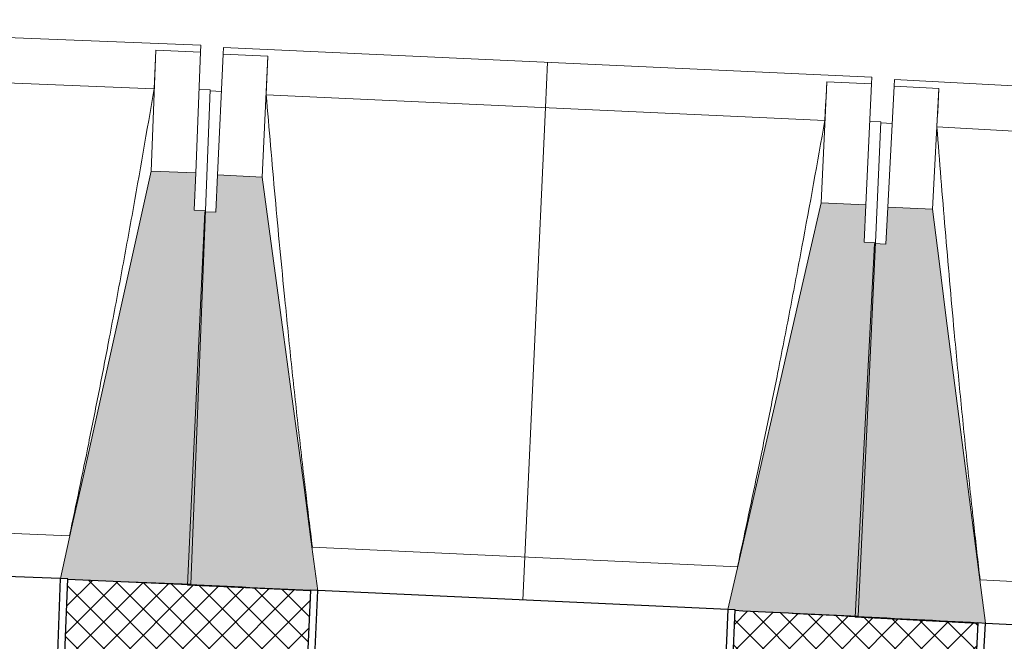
# Model space of a CAD drawing. Header units: millimetres. Extents: x -24070 to 30874, y -36590 to 4541.
# Tile 42 of 64: x -15457 to -14137, y -14309 to -13477. Entities that reach past the tile are written whole.
import ezdxf

# ---------------------------------------------------------------- set-up
doc = ezdxf.new("R2010")
doc.units = ezdxf.units.MM
for name, color, linetype, lineweight in [('A-FLOR-HRAL', 7, 'Continuous', 18), ('A-WALL-PATT', 7, 'Continuous', 25), ('BATIEMENT', 7, 'Continuous', 18), ('BATIMENT', 7, 'Continuous', 25), ('FENETRES', 7, 'Continuous', 25), ('GEN', 7, 'Continuous', 18)]:
    doc.layers.add(name, color=color, linetype=linetype, lineweight=lineweight)
doc.layers.add('A-GLAZ', color=7, linetype='Continuous', lineweight=25, true_color=0x5c63b1)

# ---------------------------------------------------------------- blocks, each defined once
blk = doc.blocks.new('XXX_VIDE FENETRE - 550-377501-2021_015_1111_DCE_1_50_N0 FINI_PLB_EFS')
at = {"layer": 'A-GLAZ'}
for p, q in [((240, -120), (-240, -120)), ((-240, -120), (-240, -135)), ((240, -135), (240, -120)), ((-240, -135), (240, -135))]:
    blk.add_line(p, q, dxfattribs=at)
at = {"layer": 'FENETRES'}
for p, q in [((-285, 0), (-285, -100)), ((-275, 0), (-285, 0)), ((275, 0), (-275, 0)), ((-275, -100), (-275, 0)), ((285, 0), (275, 0)), ((275, 0), (275, -100)), ((285, -100), (285, 0)), ((-285, -100), (-275, -100)), ((-240, -100), (-285, -100)), ((-285, -100), (-285, -167.5)), ((-240, -167.5), (-240, -100)), ((240, -100), (-240, -100)), ((240, -100), (240, -167.5)), ((285, -100), (240, -100)), ((275, -100), (285, -100)), ((285, -167.5), (285, -100)), ((-285, -167.5), (-240, -167.5)), ((-240, -167.5), (240, -167.5)), ((240, -167.5), (285, -167.5))]:
    blk.add_line(p, q, dxfattribs=at)
blk = doc.blocks.new('Garde-corps - Garde-corps-505471-2021_015_1111_DCE_1_50_N0 FINI_PLB_EFS')
at = {"layer": 'A-FLOR-HRAL'}
blk.add_arc((-21322.9, -151541.9), 137273, 87.112212, 90.771971, dxfattribs=at)
blk = doc.blocks.new('B02_ARC_rvt-1-2021_015_1111_DCE_1_50_N0 FINI_PLB_EFS')
at = {"layer": 'A-WALL-PATT', "lineweight": 18}
h = blk.add_hatch(dxfattribs=at)
h.set_pattern_fill('FP_1', color=256, style=0, pattern_type=2)
h.set_pattern_definition([(45, (0, 0), (-17.67767, 17.67767), []), (135, (0, 0), (-17.67767, -17.67767), [])])
h.paths.add_polyline_path([(-2612.4, -15514.6), (-2594.6, -15381.2), (-2906.6, -15338.2), (-2924.2, -15472), (-2739.1, -15497.2)])
h.paths.add_polyline_path([(-3489.2, -15396.8), (-3471.6, -15263), (-3794.6, -15221.1), (-3811.3, -15355), (-3493.4, -15396.3)])
h.paths.add_polyline_path([(-4376.8, -15283.5), (-4360.1, -15149.5), (-4683.3, -15109.7), (-4698.3, -15243.9), (-4380.8, -15283)])
h.paths.add_polyline_path([(-5264.3, -15176.1), (-5249.3, -15041.9), (-5572.8, -15004.2), (-5587.8, -15138.4), (-5268.1, -15175.6)])
h.paths.add_polyline_path([(-6154.1, -15074.2), (-6139.2, -14940), (-6462.9, -14904.4), (-6477, -15038.7), (-6157.7, -15073.8)])
h.paths.add_polyline_path([(-7043.8, -14978.3), (-7030.1, -14843.9), (-7353.6, -14810.5), (-7366.9, -14944.9), (-7047.2, -14977.9)])
h.paths.add_polyline_path([(-7934, -14888.1), (-7921.1, -14753.7), (-8245, -14722.6), (-8256.4, -14856.9), (-7937.2, -14887.8)])
h.paths.add_polyline_path([(-8824, -14803.8), (-8812.5, -14669.3), (-9136.9, -14640.1), (-9148.3, -14774.6), (-8826.9, -14803.6)])
h.paths.add_polyline_path([(-9716.2, -14725.2), (-9704.9, -14590.7), (-10029.3, -14563.6), (-10039.9, -14698.1), (-9718.9, -14725)])
h.paths.add_polyline_path([(-10608, -14652.5), (-10597.7, -14517.9), (-10922.2, -14492.9), (-10931.9, -14627.5), (-10610.6, -14652.3)])
h.paths.add_polyline_path([(-11500.3, -14585.6), (-11490.9, -14450.9), (-11815.5, -14428), (-11823.4, -14562.8), (-11502.7, -14585.4)])
h.paths.add_polyline_path([(-12392.2, -14524.5), (-12384.2, -14389.7), (-12709.2, -14368.9), (-12717.2, -14503.7), (-12394.2, -14524.4)])
h.paths.add_polyline_path([(-13286.1, -14469.2), (-13278.2, -14334.4), (-13603.3, -14315.7), (-13610.4, -14450.5), (-13288, -14469.1)])
h.paths.add_polyline_path([(-14179.6, -14419.7), (-14172.5, -14284.9), (-14497.7, -14268.3), (-14503.9, -14403.2), (-14181.3, -14419.6)])
h.paths.add_polyline_path([(-15073.3, -14376.1), (-15067.1, -14241.2), (-15392.5, -14226.8), (-15397.8, -14361.7), (-15074.8, -14376)])
h.paths.add_polyline_path([(-15967.3, -14338.3), (-15962, -14203.4), (-16287.4, -14191), (-16291.9, -14326), (-15968.6, -14338.2)])
h.paths.add_polyline_path([(-16861.5, -14306.3), (-16857.1, -14171.3), (-17182.6, -14161.1), (-17186.2, -14296.1), (-16862.6, -14306.2)])
h.paths.add_polyline_path([(-17755.9, -14280.1), (-17752.4, -14145.2), (-18078, -14137.1), (-18080.6, -14272.1), (-17756.8, -14280.1)])
h.paths.add_polyline_path([(-18650.5, -14259.8), (-18647.8, -14124.8), (-18973.4, -14118.9), (-18974.8, -14253.9), (-18651.1, -14259.8)])
h.paths.add_polyline_path([(-23343, -14248.6), (-23124.3, -14245.6), (-23126, -14110.6), (-23345.1, -14113.6), (-23343, -14247.7)])
h.paths.add_polyline_path([(-19545.2, -14245.3), (-19543.4, -14110.3), (-19869, -14106.5), (-19869.7, -14241.5), (-19545.6, -14245.3)])
h.paths.add_polyline_path([(-22554.3, -14239.3), (-22229.5, -14236.8), (-22230.4, -14101.8), (-22556, -14104.3), (-22554.3, -14237.9)])
h.paths.add_polyline_path([(-20439.9, -14236.6), (-20439, -14101.6), (-20764.7, -14099.9), (-20764.7, -14234.9), (-20440.2, -14236.6)])
h.paths.add_polyline_path([(-21659.5, -14234.2), (-21334.7, -14233.8), (-21334.7, -14098.8), (-21660.4, -14099.2), (-21659.5, -14233.9)])
at = {"layer": 'BATIEMENT', "lineweight": 25}
for start, end in [(87.391247, 87.527013), (87.017865, 87.153631)]:
    blk.add_arc((-21322.9, -151541.9), 137443.1, start, end, dxfattribs=at)
at = {"layer": 'BATIEMENT', "lineweight": 18}
blk.add_blockref('Garde-corps - Garde-corps-505471-2021_015_1111_DCE_1_50_N0 FINI_PLB_EFS', (0, 0), dxfattribs=at)
at = {"layer": 'FENETRES', "lineweight": 18}
for p, rotation in [((-15677.2, -14214.5), 357.7414725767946), ((-14782.4, -14254.2), 357.3684062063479), ((-13887.9, -14299.8), 356.9953398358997)]:
    blk.add_blockref('XXX_VIDE FENETRE - 550-377501-2021_015_1111_DCE_1_50_N0 FINI_PLB_EFS', p, dxfattribs=dict(at, rotation=rotation))
blk = doc.blocks.new('20_MUR PREFA_01 - Type 1-3119337-2021_015_1111_DCE_1_50_N0 FINI_PLB_EFS')
at = {"layer": 'GEN'}
for p, q in [((0, 722.1), (0, 661.4)), ((0, 661.4), (0, 58.5)), ((0, 0.7), (0, 58.5))]:
    blk.add_line(p, q, dxfattribs=at)
blk = doc.blocks.new('B02_DC_STR_rvt-1-2021_015_1111_DCE_1_50_N0 FINI_PLB_EFS')
at = {"layer": 'BATIMENT', "lineweight": 5, "true_color": 0x787878}
for points in [[(-15227.6, -14232.9), (-15207.8, -13732.4), (-15222.8, -13731.8), (-15220.8, -13681.8), (-15280.8, -13679.5), (-15402.3, -14225.3), (-15392.4, -14225.7), (-15392.4, -14226.4), (-15256.1, -14231.8)], [(-15067.1, -14241.8), (-15067.1, -14241.1), (-15057.3, -14241.1), (-15131.7, -13687.4), (-15191.7, -13684.6), (-15194, -13734.5), (-15208.9, -13733.9), (-15231.9, -14234.2), (-15071.7, -14241.6)], [(-14332.9, -14275.6), (-14309.9, -13775.2), (-14324.9, -13774.5), (-14322.6, -13724.5), (-14382.5, -13721.8), (-14507.6, -14266.8), (-14497.7, -14267.3), (-14497.7, -14268), (-14445.1, -14270.4)], [(-14172.5, -14285.5), (-14172.5, -14284.8), (-14162.7, -14284.8), (-14233.5, -13730.6), (-14293.4, -13727.5), (-14296.1, -13777.4), (-14311, -13776.6), (-14337.3, -14276.9), (-14175.5, -14285.4)]]:
    blk.add_hatch(color=8, dxfattribs=at).paths.add_polyline_path(points)
at = {"layer": 'BATIEMENT'}
for p, q in [((-15220.8, -13681.8), (-15280.8, -13679.5)), ((-15222.8, -13731.8), (-15220.8, -13681.8)), ((-15191.7, -13684.6), (-15194, -13734.5)), ((-15131.7, -13687.4), (-15191.7, -13684.6)), ((-14322.6, -13724.5), (-14382.5, -13721.8)), ((-15208.9, -13733.9), (-15231.9, -14234.2)), ((-15227.6, -14232.9), (-15207.8, -13732.4)), ((-15207.8, -13732.4), (-15222.8, -13731.8)), ((-15194, -13734.5), (-15208.9, -13733.9)), ((-14324.9, -13774.5), (-14322.6, -13724.5)), ((-14293.4, -13727.5), (-14296.1, -13777.4)), ((-14233.5, -13730.6), (-14293.4, -13727.5)), ((-14311, -13776.6), (-14337.3, -14276.9)), ((-14332.9, -14275.6), (-14309.9, -13775.2)), ((-14309.9, -13775.2), (-14324.9, -13774.5)), ((-14296.1, -13777.4), (-14311, -13776.6)), ((-15392.5, -14226.4), (-15227.6, -14232.9)), ((-15231.9, -14234.2), (-15067.1, -14241.8)), ((-14497.8, -14268), (-14332.9, -14275.6)), ((-14337.3, -14276.9), (-14172.5, -14285.5))]:
    blk.add_line(p, q, dxfattribs=at)
at = {"layer": 'BATIEMENT', "flags": 128}
for points in [[(-15280.8, -13679.5), (-15296, -13747.8), (-15311.2, -13816.1), (-15326.4, -13884.4), (-15341.6, -13952.7), (-15356.8, -14021), (-15372, -14089.4), (-15387.2, -14157.7), (-15402.3, -14225.3)], [(-15057.2, -14241.6), (-15066.5, -14172.9), (-15075.8, -14103.5), (-15085.1, -14034.2), (-15094.4, -13964.8), (-15103.8, -13895.4), (-15113.1, -13826.1), (-15122.4, -13756.7), (-15131.7, -13687.4)], [(-14382.5, -13721.8), (-14398.2, -13790), (-14413.8, -13858.2), (-14429.5, -13926.4), (-14445.1, -13994.7), (-14460.8, -14062.9), (-14476.4, -14131.1), (-14492.1, -14199.3), (-14507.6, -14266.8)], [(-14162.6, -14285.3), (-14171.4, -14216.6), (-14180.3, -14147.2), (-14189.1, -14077.8), (-14198, -14008.3), (-14206.9, -13938.9), (-14215.8, -13869.5), (-14224.6, -13800.1), (-14233.5, -13730.6)]]:
    blk.add_lwpolyline(points, dxfattribs=at)
at = {"layer": 'BATIMENT', "lineweight": 18}
for p, q in [((-15214.1, -13510.8), (-16083.4, -13476.5)), ((-15214.1, -13510.8), (-15214.5, -13519.9)), ((-15274.4, -13517.5), (-15280.8, -13679.5)), ((-15274.5, -13517.7), (-15274.4, -13517.5)), ((-15274.4, -13517.5), (-15214.5, -13519.9)), ((-15214.5, -13519.9), (-15220.8, -13681.8)), ((-15191.7, -13684.6), (-15184.2, -13522.7)), ((-15184.2, -13522.7), (-15183.8, -13513.6)), ((-15184.2, -13522.7), (-15124.3, -13525.4)), ((-14314.7, -13553.6), (-15183.8, -13513.6)), ((-15131.7, -13687.4), (-15124.3, -13525.4)), ((-15124.3, -13525.4), (-15124.3, -13525.7)), ((-15276.7, -13569), (-16025.6, -13539.5)), ((-14375.1, -13559.9), (-14382.5, -13721.8)), ((-14375.1, -13559.9), (-14315.1, -13562.6)), ((-14375.1, -13560.1), (-14375.1, -13559.9)), ((-14315.1, -13562.6), (-14322.6, -13724.5)), ((-14314.7, -13553.6), (-14315.1, -13562.6)), ((-14293.4, -13727.5), (-14284.9, -13565.6)), ((-14284.9, -13565.6), (-14284.5, -13556.6)), ((-14284.9, -13565.6), (-14225, -13568.8)), ((-13415.7, -13602.2), (-14284.5, -13556.6)), ((-15201.4, -13570.4), (-15216.4, -13569.8)), ((-15201.4, -13570.4), (-15207.8, -13732.4)), ((-15186.5, -13572.6), (-15201.5, -13571.9)), ((-14377.7, -13611.4), (-15126.4, -13577)), ((-14233.5, -13730.6), (-14225, -13568.8)), ((-14225, -13568.8), (-14225, -13569)), ((-14302.5, -13613.3), (-14317.4, -13612.6)), ((-14302.5, -13613.3), (-14309.9, -13775.2)), ((-14287.6, -13615.6), (-14302.5, -13614.8)), ((-13479, -13659.6), (-14227.5, -13620.3)), ((-15959.9, -14145.5), (-15389.9, -14168)), ((-15064.7, -14183.4), (-14494.8, -14209.6)), ((-14169.7, -14227.1), (-13600, -14257))]:
    blk.add_line(p, q, dxfattribs=at)
at = {"layer": 'BATIMENT', "lineweight": 18, "flags": 128}
for points in [[(-15276.7, -13569), (-15276.2, -13558.8), (-15275.8, -13548.5), (-15275.3, -13538.3), (-15274.9, -13528), (-15274.5, -13517.7)], [(-15124.3, -13525.7), (-15124.7, -13535.9), (-15125.1, -13546.2), (-15125.6, -13556.4), (-15126, -13566.7), (-15126.4, -13577)], [(-14377.7, -13611.4), (-14377.2, -13601.1), (-14376.7, -13590.9), (-14376.1, -13580.6), (-14375.6, -13570.4), (-14375.1, -13560.1)], [(-14225, -13569), (-14225.5, -13579.3), (-14226, -13589.5), (-14226.5, -13599.8), (-14227, -13610), (-14227.5, -13620.3)]]:
    blk.add_lwpolyline(points, dxfattribs=at)
at = {"layer": 'BATIMENT', "lineweight": 18}
for points, knots in [([(-15390, -14168), (-15381.3, -14126.6), (-15368.1, -14062.7), (-15350.8, -13976.1), (-15336.6, -13902.7), (-15321.7, -13823.6), (-15301.1, -13710.5), (-15286.3, -13625.7), (-15276.7, -13569)], [0.0183438, 0.0183438, 0.0183438, 0.0183438, 0.2222222, 0.3333333, 0.4444444, 0.5833333, 0.7222222, 1, 1, 1, 1]), ([(-15126.4, -13577), (-15122.6, -13622.8), (-15116.7, -13691.4), (-15108.2, -13782.9), (-15100.9, -13857.4), (-15092.8, -13937.4), (-15083.5, -14023.2), (-15074.1, -14105.2), (-15067.6, -14158.6), (-15064.6, -14183.4)], [0, 0, 0, 0, 0.2222222, 0.3333333, 0.4444444, 0.5833333, 0.7222222, 0.8611111, 0.9816328, 0.9816328, 0.9816328, 0.9816328]), ([(-14494.9, -14209.6), (-14485.9, -14168.3), (-14472.3, -14104.5), (-14454.5, -14017.9), (-14439.8, -13944.7), (-14424.4, -13865.7), (-14403, -13752.7), (-14387.7, -13668), (-14377.7, -13611.4)], [0.0183438, 0.0183438, 0.0183438, 0.0183438, 0.2222222, 0.3333333, 0.4444444, 0.5833333, 0.7222222, 1, 1, 1, 1]), ([(-14227.5, -13620.3), (-14224, -13666.1), (-14218.5, -13734.8), (-14210.6, -13826.4), (-14203.8, -13900.8), (-14196.2, -13981), (-14187.4, -14066.8), (-14178.6, -14148.9), (-14172.5, -14202.3), (-14169.6, -14227.1)], [0, 0, 0, 0, 0.2222222, 0.3333333, 0.4444444, 0.5833333, 0.7222222, 0.8611111, 0.9816328, 0.9816328, 0.9816328, 0.9816328])]:
    blk.add_open_spline(points, degree=3, knots=knots, dxfattribs=at)
at = {"layer": 'BATIMENT', "color": 5, "lineweight": 25, "true_color": 0x0000ff, "rotation": 357.3684062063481}
blk.add_blockref('20_MUR PREFA_01 - Type 1-3119337-2021_015_1111_DCE_1_50_N0 FINI_PLB_EFS', (-14782.4, -14254.9), dxfattribs=at)

msp = doc.modelspace()

# ---------------------------------------------------------------- block references
at = {"lineweight": 5}
for name in ['B02_DC_STR_rvt-1-2021_015_1111_DCE_1_50_N0 FINI_PLB_EFS', 'B02_ARC_rvt-1-2021_015_1111_DCE_1_50_N0 FINI_PLB_EFS']:
    msp.add_blockref(name, (0, 0), dxfattribs=at)

doc.saveas('drawing.dxf')
